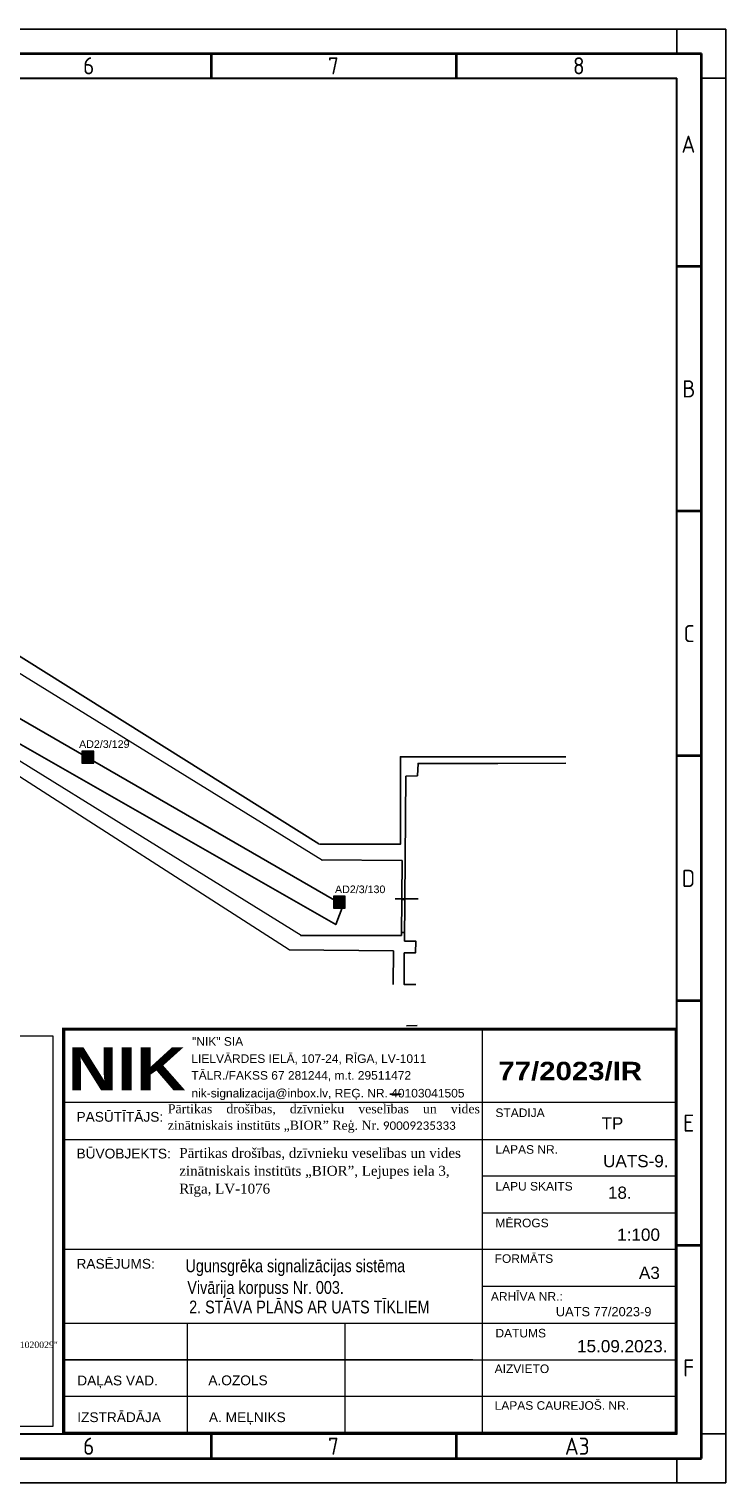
# Model space of a CAD drawing. Header units: millimetres. Extents: x -197461 to 862495, y -970068 to 63888.
# Tile 98 of 205: x -77535 to -58238, y -542229 to -501934. Entities that reach past the tile are written whole.
import ezdxf

# ---------------------------------------------------------------- set-up
doc = ezdxf.new("R2010")
doc.units = ezdxf.units.MM
doc.layers.get('0').update_dxf_attribs({"linetype": 'CONTINUOUS'})
for name, color, linetype, lineweight in [('00_rāmis', 7, 'CONTINUOUS', 18), ('00_text_rakstlaukums', 7, 'CONTINUOUS', 18), ('00_tieva', 7, 'CONTINUOUS', 15), ('Titlebox', 7, 'CONTINUOUS', 9)]:
    doc.layers.add(name, color=color, linetype=linetype, lineweight=lineweight)
for name, color, linetype in [('esoshas', 7, 'CONTINUOUS'), ('PDF_Geometry', 7, 'CONTINUOUS'), ('PDF_Images', 7, 'CONTINUOUS'), ('Rasējuma lapa', 7, 'CONTINUOUS'), ('UAS', 240, 'CONTINUOUS')]:
    doc.layers.add(name, color=color, linetype=linetype)
doc.styles.add('ARIAL', font='arialbd.ttf')
doc.styles.add('Arial_baltic', font='arial.ttf')
doc.styles.add('Bold', font='ariblk.ttf', dxfattribs={"height": 60})
doc.styles.add('Calibri', font='calibri.ttf')
doc.styles.add('ISO', font='iso')
doc.styles.add('Karlis_times', font='times.ttf', dxfattribs={"height": 2.2})

# ---------------------------------------------------------------- blocks, each defined once
blk = doc.blocks.new('A3_L')
at = {"layer": 'Rasējuma lapa'}
for p, q in [((-420, 297), (0, 297)), ((-10, 297), (0, 297)), ((-10, 292), (-10, 297)), ((0, 0), (0, 297)), ((0, 297), (0, 287)), ((-5, 292), (-10, 292)), ((-5, 287), (-5, 292)), ((0, 287), (-5, 287)), ((-5, 5), (-5, 10)), ((-5, 10), (0, 10)), ((0, 10), (0, 0)), ((-10, 0), (-10, 5)), ((-10, 5), (-5, 5)), ((-420, 0), (0, 0)), ((0, 0), (-10, 0))]:
    blk.add_line(p, q, dxfattribs=at)
at = {"layer": 'Rasējuma lapa', "lineweight": 35}
for p, q in [((-405, 292), (-5, 292)), ((-105, 287), (-105, 292)), ((-55, 287), (-55, 292)), ((-5, 5), (-5, 292)), ((-5, 248.5), (-10, 248.5)), ((-5, 198.5), (-10, 198.5)), ((-5, 148.5), (-10, 148.5)), ((-5, 98.5), (-10, 98.5)), ((-5, 48.5), (-10, 48.5)), ((-105, 5), (-105, 10)), ((-55, 5), (-55, 10)), ((-405, 5), (-5, 5))]:
    blk.add_line(p, q, dxfattribs=at)
at = {"layer": 'Rasējuma lapa', "lineweight": 30}
for p, q in [((-400, 287), (-10, 287)), ((-10, 10), (-10, 287)), ((-400, 10), (-10, 10))]:
    blk.add_line(p, q, dxfattribs=at)
at = {"layer": 'Rasējuma lapa', "style": 'ISO'}
for s, p in [('6', (-131.21, 287.75)), ('7', (-81.22, 287.75)), ('8', (-31.22, 287.75)), ('A', (-9.07, 271.75)), ('B', (-8.9, 221.75)), ('C', (-8.64, 171.75)), ('D', (-9, 121.75)), ('E', (-8.73, 71.75)), ('F', (-8.73, 21.75)), ('6', (-131.21, 5.75)), ('7', (-81.22, 5.75)), ('A3', (-32.87, 5.75))]:
    blk.add_text(s, height=3.5, dxfattribs=at).set_placement(p)
blk = doc.blocks.new('*U1296')
at = {"layer": 'Rasējuma lapa'}
blk.add_blockref('A3_L', (0, 0), dxfattribs=at)
blk = doc.blocks.new('AD-proj')
at = {"lineweight": 5}
blk.add_lwpolyline([(-250, -250), (250, -250), (250, 250), (-250, 250)], close=True, dxfattribs=at)
at = {"const_width": 30}
blk.add_lwpolyline([(-200, 0), (200, 0)], dxfattribs=at)
at = {"const_width": 100}
blk.add_lwpolyline([(-50, 0, 1), (50, 0, 1)], format="xyb", close=True, dxfattribs=at)

msp = doc.modelspace()

# ---------------------------------------------------------------- hatches: boundary and pattern name
at = {"layer": 'UAS', "lineweight": 50, "true_color": 0xffffff}
h = msp.add_hatch(color=7, dxfattribs=at)
h.dxf.hatch_style = 1
h.paths.add_polyline_path([(-75939.72621, -522113.33022), (-75874.25527, -522113.33022, 1)], flags=16)
h.paths.add_polyline_path([(-75743.3134, -522277.00757), (-75743.3134, -521949.65288), (-76070.66809, -521949.65288), (-76070.66809, -522277.00757)])
h = msp.add_hatch(color=7, dxfattribs=at)
h.dxf.hatch_style = 1
h.paths.add_polyline_path([(-68977.15583, -526134.34019), (-68911.68489, -526134.34019, 1)], flags=16)
h.paths.add_polyline_path([(-68780.74302, -526298.01753), (-68780.74302, -525970.66284), (-69108.09771, -525970.66284), (-69108.09771, -526298.01753)])

# ---------------------------------------------------------------- linework, layer by layer
at = {"color": 7}
for p, q in [((-69597.57398, -524492.36858), (-69577.43777, -524459.652)), ((-67199.95585, -524978.63567), (-69444.6655, -524956.34894)), ((-67225.84103, -527054.38248), (-67199.95585, -524978.63567)), ((-67127.3166, -526056.32523), (-67213.56996, -526056.88965)), ((-70019.09312, -527056.25859), (-67225.84103, -527054.38248)), ((-67133.06998, -526973.78464), (-67223.74115, -526977.08379)), ((-67441.62041, -527480.46852), (-70329.00213, -527452.3469)), ((-67454.16106, -528414.89263), (-67441.62041, -527480.46852)), ((-66788.85293, -529549.20134), (-67079.48838, -529557.06541)), ((-67545.44929, -531451.6319), (-67234.16106, -531454.89263))]:
    msp.add_line(p, q, dxfattribs=at)
msp.add_lwpolyline([(-66827.23321, -528411.79075), (-67147.58812, -528417.17468), (-67144.09162, -527538.6566), (-66834.05504, -527535.7287), (-66829.12064, -527212.91777), (-67135.22607, -527209.45848), (-67099.06132, -522643.42578), (-66781.16246, -522627.72352), (-66764.43462, -522285.75104), (-64555.85551, -522288.84266), (-62672.24533, -522282.46405)], dxfattribs=at)
at = {"layer": '00_rāmis'}
for p, q in [((-59618.80658, -529651.98006), (-76577.89801, -529651.98001)), ((-59618.80343, -529651.98006), (-76577.89486, -529651.98001))]:
    msp.add_line(p, q, dxfattribs=at)
at = {"layer": '00_rāmis', "const_width": 84.79564}
msp.add_lwpolyline([(-76577.90535, -540849.04768), (-59618.80343, -540849.04768), (-59618.80343, -529651.98006), (-76577.90535, -529651.98006)], close=True, dxfattribs=at)
at = {"layer": '00_tieva'}
for p, q in [((-64977.46606, -540849.04996), (-64977.46606, -529651.98001)), ((-59618.80658, -531687.89958), (-76577.89676, -531687.88388)), ((-64977.47527, -540849.04996), (-64977.47527, -531687.89958)), ((-76577.89772, -532706.56757), (-59618.81579, -532706.56757)), ((-59618.80658, -533724.94436), (-64977.47527, -533724.94434)), ((-64977.47527, -534743.6173), (-59618.81579, -534743.6173)), ((-59618.80658, -535760.86387), (-76577.90138, -535760.86382)), ((-64977.47527, -536779.53681), (-59618.81579, -536779.53681)), ((-76577.90282, -537796.78333), (-59618.80658, -537796.78338)), ((-76577.90282, -537796.78333), (-59618.80658, -537796.78338)), ((-73146.25541, -540849.04835), (-73146.25541, -537796.78333)), ((-68783.10934, -540849.04948), (-68783.10934, -537796.78333)), ((-65247.85072, -538814.31518), (-76577.9036, -538814.31518)), ((-76577.90282, -538814.31518), (-59618.80658, -538814.31523)), ((-65247.85072, -538814.31518), (-76442.22596, -538814.31518)), ((-65247.85072, -539831.84703), (-76577.9036, -539831.84703)), ((-59618.80658, -539831.84708), (-76442.22596, -539831.84703))]:
    msp.add_line(p, q, dxfattribs=at)
at = {"layer": 'esoshas', "color": 7, "linetype": 'Continuous', "lineweight": 20}
for p, q in [((-69410, -524980), (-81024.1294, -517800.23042)), ((-70000, -527060), (-81219.58085, -520102.06173)), ((-81291.97284, -520409.97074), (-70330, -527440))]:
    msp.add_line(p, q, dxfattribs=at)
at = {"layer": 'PDF_Geometry', "lineweight": 9}
msp.add_lwpolyline([(-76228.54176, -529633.17141), (-59616.06858, -529633.17141)], dxfattribs=at)
at = {"layer": 'PDF_Images', "color": 7}
msp.add_lwpolyline([(-109216.7808, -517261.311), (-109216.7808, -504649.8834), (-80264.7685, -504649.8834), (-80264.7685, -517775.74588), (-69511.51781, -524519.26582), (-69511.51781, -524519.26582)], dxfattribs=at)
at = {"layer": 'UAS', "color": 18, "true_color": 0x000000}
msp.add_line((-67400, -526040), (-66760, -526040), dxfattribs=at)
at = {"layer": 'UAS', "color": 1}
msp.add_lwpolyline([(-81949.89491, -518649.79374), (-68839.41438, -526213.50283), (-69042.05552, -526753.51691), (-81718.42358, -519508.30769)], dxfattribs=at)
at = {"layer": 'UAS', "color": 7}
msp.add_lwpolyline([(-69494.42582, -524525.73759), (-67250, -524525.73759), (-67250, -522100), (-62670, -522100)], dxfattribs=at)
at = {"layer": 'UAS', "color": 7, "lineweight": 13}
msp.add_lwpolyline([(-90059.17736, -529840.27391), (-76882.10703, -529840.27391), (-76882.10703, -540665.71368), (-90059.17736, -540665.71368)], close=True, dxfattribs=at)

# ---------------------------------------------------------------- block references
at = {"layer": 'Rasējuma lapa', "xscale": 135.6730224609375, "yscale": 135.6730224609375, "zscale": 135.6730224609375}
msp.add_blockref('*U1296', (-58237.88142, -542228.76502), dxfattribs=at)
at = {"layer": 'UAS', "xscale": 0.6547093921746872, "yscale": 0.6547093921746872, "zscale": 0.6547093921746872}
for p in [(-75906.99074, -522113.33022), (-68944.42036, -526134.34019)]:
    msp.add_blockref('AD-proj', p, dxfattribs=at)

# ---------------------------------------------------------------- texts
at = {"layer": '00_rāmis'}
for s, height, style, p in [('"NIK" SIA', 237.444202, 'Arial_baltic', (-73022.25314, -530111.41539)), ('LIELVĀRDES IELĀ, 107-24, RĪGA, LV-1011', 237.4442015, 'Arial_baltic', (-73040.76773, -530587.98179)), ('77/2023/IR', 508.773834, 'Bold', (-64539.18711, -531065.99183)), ('TĀLR./FAKSS 67 281244, m.t. 29511472', 237.4442015, 'Arial_baltic', (-73040.76773, -531051.96756)), ('nik-signalizacija@inbox.lv, REĢ. NR. 40103041505', 237.4442015, 'Arial_baltic', (-73040.76773, -531545.19416)), ('PASŪTĪTĀJS:', 271.3460449, 'Arial_baltic', (-76222.50141, -532217.71117)), ('PASŪTĪTĀJS:', 271.3460449, 'Arial_baltic', (-76222.4922, -532217.71117)), ('STADIJA', 237.444202, 'Arial_baltic', (-64620.12407, -532087.91473)), ('TP', 338.3346, 'Arial_baltic', (-61683.89374, -532432.38519)), ('BŪVOBJEKTS:', 271.3460449, 'Arial_baltic', (-76222.49118, -533236.083)), ('LAPAS NR.', 237.444202, 'Arial_baltic', (-64620.12407, -533105.44658)), ('UATS-9. ', 338.3346, 'Arial_baltic', (-61638.89374, -533477.62304)), ('LAPU SKAITS', 237.4442015, 'Arial_baltic', (-64620.12407, -534124.96446)), ('18.', 338.3346, 'Arial_baltic', (-61504.78851, -534353.03411)), ('MĒROGS', 237.444202, 'Arial_baltic', (-64620.12407, -535142.78158)), ('1:100', 339.182556, 'Arial_baltic', (-61249.41725, -535517.82338)), ('FORMĀTS', 237.444202, 'Arial_baltic', (-64642.75673, -536129.74188)), ('RASĒJUMS:', 271.346045, 'Arial_baltic', (-76222.50105, -536291.24601)), ('A3', 339.182556, 'Arial_baltic', (-60646.25416, -536574.52875)), ('ARHĪVA NR.:', 237.4442015, 'Arial_baltic', (-64746.28039, -537178.24499)), ('UATS 77/2023-9', 254.3869171, 'Arial_baltic', (-62947.89852, -537609.35339)), ('DATUMS', 237.444202, 'Arial_baltic', (-64620.12313, -538196.04523)), ('15.09.2023.', 339.1825562, 'Arial_baltic', (-62360.29894, -538608.29969)), ('AIZVIETO', 237.444202, 'Arial_baltic', (-64642.59309, -539183.95116)), ('DAĻAS VAD.', 271.346045, 'Arial_baltic', (-76201.64383, -539525.68186)), ('A.OZOLS', 271.346045, 'Arial_baltic', (-72571.5422, -539520.95193)), ('LAPAS CAUREJOŠ. NR.', 237.4442015, 'Arial_baltic', (-64642.59366, -540201.64138)), ('IZSTRĀDĀJA', 271.346045, 'Arial_baltic', (-76201.64383, -540543.21369)), ('A. MEĻNIKS', 271.346045, 'Arial_baltic', (-72554.87915, -540543.21437))]:
    msp.add_text(s, height=height, dxfattribs=dict(at, style=style)).set_placement(p)
at = {"layer": '00_rāmis', "color": 5, "style": 'Bold'}
msp.add_text('NIK', height=1187.138947, dxfattribs=at).set_placement((-76467.9119, -531344.40424))
at = {"layer": '00_text_rakstlaukums', "style": 'Arial_baltic', "width": 0.8}
for s, p in [('Ugunsgrēka signalizācijas sistēma', (-73203.89374, -536388.76463)), ('Vivārija korpuss Nr. 003.', (-73153.89374, -536988.76463)), ('2. STĀVA PLĀNS AR UATS TĪKLIEM', (-73103.19032, -537531.16809))]:
    msp.add_text(s, height=356.141684, dxfattribs=at).set_placement(p)
at = {"layer": 'Titlebox', "attachment_point": 1, "style": 'Calibri'}
for s, insert, char_height, width in [('\\pxa0.66667,sm1.07917,qj;{\\fTimes New Roman|b0|i0|c186|p18;Pārtikas drošības, dzīvnieku veselības un vides zinātniskais institūts „BIOR” Reģ. Nr. \\fCalibri|b0|i0|c0|p34;\\H0.91667x;90009235333}', (-73693.34307, -531733.20123), 253.125, 8617.8480245), ('\\pxa0.66667,sm1.07917;{\\fTimes New Roman|b0|i0|c186|p18;\\H0.91667x;Pārtikas drošības, dzīvnieku veselības un vides zinātniskais institūts „BIOR”, \\fTimes New Roman|b0|i0|c0|p18;Lejupes iela 3, \\fTimes New Roman|b0|i0|c186|p18;\\PRīga, \\fTimes New Roman|b0|i0|c0|p18;LV-1076\\fCalibri|b0|i0|c0|p34;\\P\\pa0.25,s*,ql;\\fTimes New Roman|b0|i0|c0|p18; }', (-73375.60998, -532945.87671), 300, 8475.0517374)]:
    msp.add_mtext(s, dxfattribs=dict(at, insert=insert, char_height=char_height, width=width))
at = {"layer": 'UAS', "color": 7, "style": 'Karlis_times'}
msp.add_text('-  adrešu vadības/kontroles modulis (2-IN/2-OUT) ar īssleguma izolatoru "SensoIRIS MIO 22 / 31020029"', height=178.68153076, dxfattribs=at).set_placement((-88301.34054, -538489.80281))

# ---------------------------------------------------------------- next in the draw order: texts
at = {"layer": 'UAS', "color": 251, "linetype": 'Continuous', "lineweight": 20, "true_color": 0x636466, "char_height": 211.4384766, "width": 1051.7117129, "attachment_point": 5, "style": 'ARIAL', "bg_fill": 3, "box_fill_scale": 1.1, "bg_fill_color": 256, "bg_fill_transparency": 0}
for s, insert in [('\\A1;{\\fArial|b0|i0|c186|p34;\\C1;AD2/3/129}', (-75452.86378, -521753.0248)), ('\\A1;{\\fArial|b0|i0|c186|p34;\\C1;AD2/3/130}', (-68366.32628, -525777.9712))]:
    msp.add_mtext(s, dxfattribs=dict(at, insert=insert))

doc.saveas('drawing.dxf')
